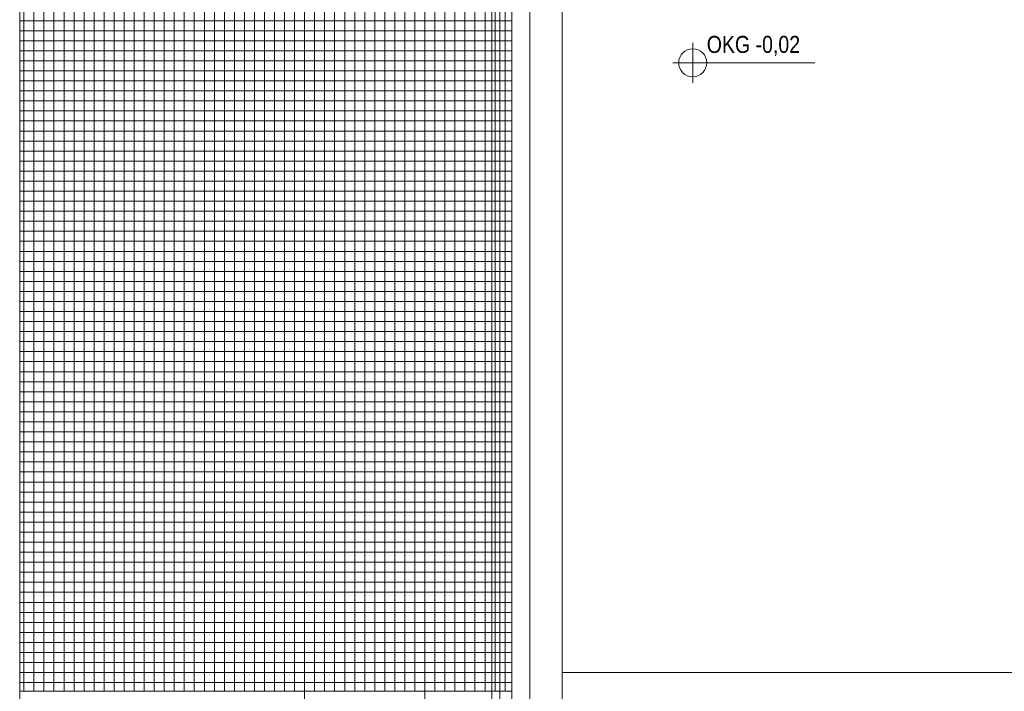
# Model space of a CAD drawing. Extents: x -620 to 300, y 62 to 1112.
# Tile 13 of 71: x -395 to -297, y 455 to 522. Entities that reach past the tile are written whole.
import ezdxf
from ezdxf.lldxf.tags import DXFTag

# ---------------------------------------------------------------- set-up
doc = ezdxf.new("R2010")
doc.units = 0
doc.layers.get('0').update_dxf_attribs({"lineweight": 13})
for name, color, linetype, lineweight, true_color in [('30 -33 Aussenwände- 7 Fassade_ Elemente', 7, 'Continuous', 9, 0x00aacc), ('30 -34 Innenwände- 6 Elemente', 7, 'Continuous', 9, 0xff6633), ('30 -35 Decken- 2.2 Treppen Außen', 7, 'Continuous', 9, 0x009999)]:
    doc.layers.add(name, color=color, linetype=linetype, lineweight=lineweight, true_color=true_color)
doc.layers.add('60- 61 allgemeine Ausstattung- 4 Terrassen', color=7, linetype='Continuous', lineweight=9)
doc.layers.add('70 -72 Beschriftung- 5 Höhenkoten', color=7, linetype='Continuous', lineweight=15)
doc.styles.get("Standard").update_dxf_attribs({"font": 'ARIALN.TTF'})
tags = doc.linetypes.add('grob-A06GA1998I', pattern=[14, 3, -8, 3]).pattern_tags.tags
tags[8:9] = [DXFTag(74, 4), DXFTag(75, 0), DXFTag(340, '0'), DXFTag(46, 0.0), DXFTag(50, 0.0), DXFTag(44, 0.0), DXFTag(45, 0.0)]
tags[6:7] = [DXFTag(74, 4), DXFTag(75, 0), DXFTag(340, '0'), DXFTag(46, 0.0), DXFTag(50, 0.0), DXFTag(44, 0.0), DXFTag(45, 0.0)]
tags[4:5] = [DXFTag(74, 4), DXFTag(75, 0), DXFTag(340, '0'), DXFTag(46, 0.0), DXFTag(50, 0.0), DXFTag(44, 0.0), DXFTag(45, 0.0)]

# ---------------------------------------------------------------- blocks, each defined once
blk = doc.blocks.new('Referenz-A06GA19C8I')
at = {"layer": '30 -33 Aussenwände- 7 Fassade_ Elemente', "color": 0, "linetype": 'Continuous', "lineweight": -2, "ltscale": 0.13}
for p, q in [((-341.076, 597.673), (-341.076, 452.414)), ((-341.076, 456.554), (-292.576, 456.554)), ((-341.076, 453.014), (-341.076, 456.554))]:
    blk.add_line(p, q, dxfattribs=at)
at = {"layer": '30 -34 Innenwände- 6 Elemente', "color": 0, "linetype": 'Continuous', "lineweight": -2, "ltscale": 0.13}
for p, q in [((-348.076, 597.674), (-348.076, 448.614)), ((-347.276, 449.414), (-347.276, 597.674)), ((-346.076, 597.674), (-346.076, 450.614)), ((-344.276, 452.414), (-344.276, 597.674))]:
    blk.add_line(p, q, dxfattribs=at)
at = {"layer": '30 -35 Decken- 2.2 Treppen Außen', "color": 0, "linetype": 'grob-A06GA1998I', "lineweight": -2, "ltscale": 0.13}
blk.add_line((-395.176, 404.593), (-395.176, 540.254), dxfattribs=at)
at = {"layer": '60- 61 allgemeine Ausstattung- 4 Terrassen', "color": 0, "lineweight": -2}
for p, q in [((-395.176, 454.705), (-395.176, 597.674)), ((-394.756, 454.705), (-394.756, 597.674)), ((-393.756, 454.705), (-393.756, 597.674)), ((-392.756, 454.705), (-392.756, 597.674)), ((-391.756, 454.705), (-391.756, 597.674)), ((-390.756, 454.705), (-390.756, 597.674)), ((-389.756, 454.705), (-389.756, 597.674)), ((-388.756, 454.705), (-388.756, 597.674)), ((-387.756, 454.705), (-387.756, 597.674)), ((-386.756, 454.705), (-386.756, 597.674)), ((-385.756, 454.705), (-385.756, 597.674)), ((-384.756, 454.705), (-384.756, 597.674)), ((-383.756, 454.705), (-383.756, 597.674)), ((-382.756, 454.705), (-382.756, 597.674)), ((-381.756, 454.705), (-381.756, 597.674)), ((-380.756, 454.705), (-380.756, 597.674)), ((-379.756, 454.705), (-379.756, 597.674)), ((-378.756, 454.705), (-378.756, 597.674)), ((-377.756, 454.705), (-377.756, 597.674)), ((-376.756, 454.705), (-376.756, 597.674)), ((-375.756, 454.705), (-375.756, 597.674)), ((-374.756, 454.705), (-374.756, 597.674)), ((-373.756, 454.705), (-373.756, 597.674)), ((-372.756, 454.705), (-372.756, 597.674)), ((-371.756, 454.705), (-371.756, 597.674)), ((-370.756, 454.705), (-370.756, 597.674)), ((-369.756, 454.705), (-369.756, 597.674)), ((-368.756, 454.705), (-368.756, 597.674)), ((-367.756, 454.705), (-367.756, 597.674)), ((-366.756, 454.705), (-366.756, 597.674)), ((-365.756, 454.705), (-365.756, 597.674)), ((-364.756, 454.705), (-364.756, 597.674)), ((-363.756, 454.705), (-363.756, 597.674)), ((-362.756, 454.705), (-362.756, 597.674)), ((-361.756, 454.705), (-361.756, 597.674)), ((-360.756, 454.705), (-360.756, 597.674)), ((-359.756, 454.705), (-359.756, 597.674)), ((-358.756, 454.705), (-358.756, 597.674)), ((-357.756, 454.705), (-357.756, 597.674)), ((-356.756, 454.705), (-356.756, 597.674)), ((-355.756, 454.705), (-355.756, 597.674)), ((-354.756, 454.705), (-354.756, 597.674)), ((-353.756, 454.705), (-353.756, 597.674)), ((-352.756, 454.705), (-352.756, 597.674)), ((-351.756, 454.705), (-351.756, 597.674)), ((-350.756, 454.705), (-350.756, 597.674)), ((-349.756, 454.705), (-349.756, 597.674)), ((-348.756, 454.705), (-348.756, 597.674)), ((-347.756, 454.705), (-347.756, 597.674)), ((-346.756, 454.705), (-346.756, 597.674)), ((-346.076, 597.674), (-346.076, 454.705)), ((-395.176, 521.554), (-346.076, 521.554)), ((-395.176, 520.554), (-346.076, 520.554)), ((-395.176, 519.554), (-346.076, 519.554)), ((-395.176, 518.554), (-346.076, 518.554)), ((-395.176, 517.554), (-346.076, 517.554)), ((-395.176, 516.554), (-346.076, 516.554)), ((-395.176, 515.554), (-346.076, 515.554)), ((-395.176, 514.554), (-346.076, 514.554)), ((-395.176, 513.554), (-346.076, 513.554)), ((-395.176, 512.554), (-346.076, 512.554)), ((-395.176, 511.554), (-346.076, 511.554)), ((-395.176, 510.554), (-346.076, 510.554)), ((-395.176, 509.554), (-346.076, 509.554)), ((-395.176, 508.554), (-346.076, 508.554)), ((-395.176, 507.554), (-346.076, 507.554)), ((-395.176, 506.554), (-346.076, 506.554)), ((-395.176, 505.554), (-346.076, 505.554)), ((-395.176, 504.554), (-346.076, 504.554)), ((-395.176, 503.554), (-346.076, 503.554)), ((-395.176, 502.554), (-346.076, 502.554)), ((-395.176, 501.554), (-346.076, 501.554)), ((-395.176, 500.554), (-346.076, 500.554)), ((-395.176, 499.554), (-346.076, 499.554)), ((-395.176, 498.554), (-346.076, 498.554)), ((-395.176, 497.554), (-346.076, 497.554)), ((-395.176, 496.554), (-346.076, 496.554)), ((-395.176, 495.554), (-346.076, 495.554)), ((-395.176, 494.554), (-346.076, 494.554)), ((-395.176, 493.554), (-346.076, 493.554)), ((-395.176, 492.554), (-346.076, 492.554)), ((-395.176, 491.554), (-346.076, 491.554)), ((-395.176, 490.554), (-346.076, 490.554)), ((-395.176, 489.554), (-346.076, 489.554)), ((-395.176, 488.554), (-346.076, 488.554)), ((-395.176, 487.554), (-346.076, 487.554)), ((-395.176, 486.554), (-346.076, 486.554)), ((-395.176, 485.554), (-346.076, 485.554)), ((-395.176, 484.554), (-346.076, 484.554)), ((-395.176, 483.554), (-346.076, 483.554)), ((-395.176, 482.554), (-346.076, 482.554)), ((-395.176, 481.554), (-346.076, 481.554)), ((-395.176, 480.554), (-346.076, 480.554)), ((-395.176, 479.554), (-346.076, 479.554)), ((-395.176, 478.554), (-346.076, 478.554)), ((-395.176, 477.554), (-346.076, 477.554)), ((-395.176, 476.554), (-346.076, 476.554)), ((-395.176, 475.554), (-346.076, 475.554)), ((-395.176, 474.554), (-346.076, 474.554)), ((-395.176, 473.554), (-346.076, 473.554)), ((-395.176, 472.554), (-346.076, 472.554)), ((-395.176, 471.554), (-346.076, 471.554)), ((-395.176, 470.554), (-346.076, 470.554)), ((-395.176, 469.554), (-346.076, 469.554)), ((-395.176, 468.554), (-346.076, 468.554)), ((-395.176, 467.554), (-346.076, 467.554)), ((-395.176, 466.554), (-346.076, 466.554)), ((-395.176, 465.554), (-346.076, 465.554)), ((-395.176, 464.554), (-346.076, 464.554)), ((-395.176, 463.554), (-346.076, 463.554)), ((-395.176, 462.554), (-346.076, 462.554)), ((-395.176, 461.554), (-346.076, 461.554)), ((-395.176, 460.554), (-346.076, 460.554)), ((-395.176, 459.554), (-346.076, 459.554)), ((-395.176, 458.554), (-346.076, 458.554)), ((-395.176, 457.554), (-346.076, 457.554)), ((-395.176, 456.554), (-346.076, 456.554)), ((-395.176, 455.554), (-346.076, 455.554)), ((-346.076, 454.705), (-395.176, 454.705)), ((-366.756, 214.014), (-366.756, 454.693)), ((-354.756, 214.014), (-354.756, 454.705))]:
    blk.add_line(p, q, dxfattribs=at)
at = {"layer": '60- 61 allgemeine Ausstattung- 4 Terrassen', "color": 0, "linetype": 'Continuous', "lineweight": -2, "ltscale": 0.13}
blk.add_line((-341.076, 456.554), (-341.076, 597.674), dxfattribs=at)
at = {"layer": '70 -72 Beschriftung- 5 Höhenkoten', "color": 0, "linetype": 'Continuous', "lineweight": -2, "ltscale": 0.13}
for p, q in [((-328.036, 515.356), (-328.036, 519.356)), ((-328.036, 518.756), (-328.036, 517.356)), ((-328.036, 517.356), (-328.036, 518.756)), ((-330.036, 517.356), (-318.26, 517.356)), ((-330.036, 517.356), (-315.848, 517.356)), ((-329.436, 517.356), (-328.036, 517.356)), ((-328.036, 517.356), (-329.436, 517.356)), ((-326.636, 517.356), (-328.036, 517.356)), ((-328.036, 517.356), (-328.036, 515.956)), ((-328.036, 517.356), (-326.636, 517.356)), ((-328.036, 515.956), (-328.036, 517.356))]:
    blk.add_line(p, q, dxfattribs=at)
for major_axis in [(0, 1.4), (1.4, 0), (-1.4, 0), (0, -1.4)]:
    blk.add_ellipse((-328.036, 517.356), major_axis=major_axis, ratio=1, start_param=0, end_param=1.570796, dxfattribs=at)
at = {"layer": '70 -72 Beschriftung- 5 Höhenkoten', "color": 0, "linetype": 'Continuous', "lineweight": -2, "ltscale": 0.13, "insert": (-326.636, 520.041), "char_height": 1.7, "attachment_point": 1}
blk.add_mtext('{\\fArial Narrow;OKG -0,02}', dxfattribs=at)
blk.add_mtext('{\\fArial Narrow;OKG -0,02}', dxfattribs=at)

msp = doc.modelspace()

# ---------------------------------------------------------------- block references
at = {"color": 8, "lineweight": 13, "ltscale": 0.13, "true_color": 0x808080}
msp.add_blockref('Referenz-A06GA19C8I', (0, 0), dxfattribs=at)

doc.saveas('drawing.dxf')
